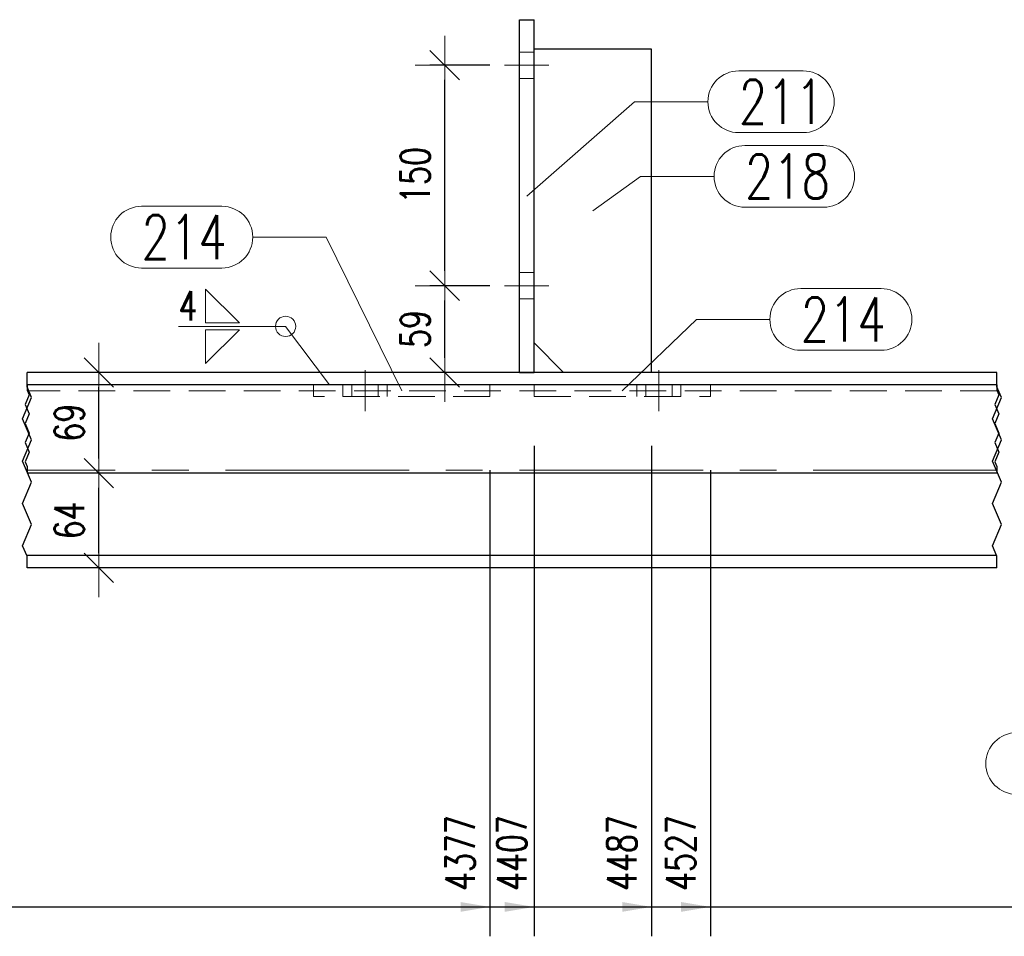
# Model space of a CAD drawing. Header units: millimetres. Extents: x -139 to 714, y 11567 to 12237.
# Tile 31 of 45: x 88 to 155, y 12043 to 12105. Entities that reach past the tile are written whole.
import ezdxf

# ---------------------------------------------------------------- set-up
doc = ezdxf.new("R2010")
doc.units = ezdxf.units.MM
doc.header["$LTSCALE"] = 10
doc.linetypes.add('HIDDEN', pattern=[0.375, 0.25, -0.125])
doc.linetypes.add('MITTE', pattern=[2, 1.25, -0.25, 0.25, -0.25])
doc.layers.get('Defpoints').update_dxf_attribs({"color": 1})
for name, color, linetype, lineweight in [('PS_DIM', 4, 'Continuous', 13), ('PS_Hidden', 2, 'HIDDEN', 9), ('PS_Mid', 5, 'MITTE', 15), ('PS_Pos', 1, 'Continuous', 15), ('PS_Shape', 161, 'Continuous', 30), ('PS_SOLID', 7, 'Continuous', 30), ('PS_Weld', 1, 'Continuous', 9)]:
    doc.layers.add(name, color=color, linetype=linetype, lineweight=lineweight)
doc.styles.add('simplex', font='simplex.shx', dxfattribs={"width": 0.75})
doc.dimstyles.new('1_10_GŁ_DS1-LS10', dxfattribs={"dimtxt": 2, "dimasz": 2, "dimexe": 2, "dimexo": 5, "dimgap": 1, "dimtad": 1, "dimjust": 4, "dimdec": 0, "dimlfac": 10, "dimtxsty": 'simplex', "dimblk1": 'NONE', "dimsah": 1, "dimcen": 2, "dimclrd": 256, "dimclre": 256, "dimclrt": 3, "dimadec": 1, "dimazin": 0, "dimtfac": 1, "dimtdec": 0, "dimtmove": 2, "dimatfit": 3, "dimfxl": 1, "dimarcsym": 0})
doc.dimstyles.new('1_10_PRZ', dxfattribs={"dimtxt": 2, "dimasz": 1, "dimexe": 2, "dimexo": 5, "dimgap": 1, "dimtad": 1, "dimdec": 0, "dimlfac": 10, "dimtxsty": 'simplex', "dimblk": 'dimznak', "dimcen": 2, "dimse1": 1, "dimse2": 1, "dimclrt": 3, "dimadec": 1, "dimazin": 0, "dimtfac": 1, "dimtdec": 0, "dimtix": 1, "dimtmove": 2, "dimatfit": 3, "dimldrblk": 'dim-grot', "dimfxl": 1, "dimarcsym": 0})
doc.dimstyles.new('1_10_SC', dxfattribs={"dimtxt": 2, "dimasz": 1, "dimexe": 1, "dimexo": 1, "dimgap": 1, "dimtad": 1, "dimdec": 0, "dimlfac": 10, "dimtxsty": 'simplex', "dimblk": 'dimznak', "dimcen": 2, "dimclrd": 256, "dimclre": 256, "dimclrt": 3, "dimadec": 1, "dimazin": 0, "dimtfac": 1, "dimtdec": 0, "dimtix": 1, "dimtmove": 2, "dimatfit": 3, "dimldrblk": 'dim-grot', "dimfxl": 1, "dimarcsym": 0})

# ---------------------------------------------------------------- blocks, each defined once
blk = doc.blocks.new('*D29')
at = {"layer": 'Defpoints', "color": 0, "transparency": 16777216}
for p in [(119.942, 12079.844), (-55.079, 12068.194), (119.942, 12045.119)]:
    blk.add_point(p, dxfattribs=at)
at = {"layer": 'PS_DIM', "lineweight": -2, "transparency": 16777216}
for p, q in [((119.942, 12074.844), (119.942, 12043.119)), ((-55.079, 12063.194), (-55.079, 12043.119)), ((-55.079, 12045.119), (117.942, 12045.119))]:
    blk.add_line(p, q, dxfattribs=at)
at = {"layer": 'PS_DIM', "transparency": 16777216}
blk.add_solid([(117.942, 12045.453), (117.942, 12044.786), (119.942, 12045.119)], dxfattribs=at)
at = {"layer": 'PS_DIM', "color": 3, "transparency": 16777216, "insert": (117.922, 12048.782), "char_height": 2, "attachment_point": 5, "rotation": 90, "style": 'simplex'}
blk.add_mtext('4377', dxfattribs=at)
blk = doc.blocks.new('_None')
blk = doc.blocks.new('*D30')
at = {"layer": 'Defpoints', "color": 0, "transparency": 16777216}
for p in [(122.942, 12081.494), (-55.079, 12068.194), (122.942, 12045.119)]:
    blk.add_point(p, dxfattribs=at)
at = {"layer": 'PS_DIM', "lineweight": -2, "transparency": 16777216}
for p, q in [((122.942, 12076.494), (122.942, 12043.119)), ((-55.079, 12063.194), (-55.079, 12043.119)), ((-55.079, 12045.119), (120.942, 12045.119))]:
    blk.add_line(p, q, dxfattribs=at)
at = {"layer": 'PS_DIM', "transparency": 16777216}
blk.add_solid([(120.942, 12045.453), (120.942, 12044.786), (122.942, 12045.119)], dxfattribs=at)
at = {"layer": 'PS_DIM', "color": 3, "transparency": 16777216, "insert": (121.436, 12048.782), "char_height": 2, "attachment_point": 5, "rotation": 90, "style": 'simplex'}
blk.add_mtext('4407', dxfattribs=at)
blk = doc.blocks.new('*D31')
at = {"layer": 'Defpoints', "color": 0, "transparency": 16777216}
for p in [(130.942, 12081.494), (-55.079, 12068.194), (130.942, 12045.119)]:
    blk.add_point(p, dxfattribs=at)
at = {"layer": 'PS_DIM', "lineweight": -2, "transparency": 16777216}
for p, q in [((130.942, 12076.494), (130.942, 12043.119)), ((-55.079, 12063.194), (-55.079, 12043.119)), ((-55.079, 12045.119), (128.942, 12045.119))]:
    blk.add_line(p, q, dxfattribs=at)
at = {"layer": 'PS_DIM', "transparency": 16777216}
blk.add_solid([(128.942, 12045.453), (128.942, 12044.786), (130.942, 12045.119)], dxfattribs=at)
at = {"layer": 'PS_DIM', "color": 3, "transparency": 16777216, "insert": (128.922, 12048.782), "char_height": 2, "attachment_point": 5, "rotation": 90, "style": 'simplex'}
blk.add_mtext('4487', dxfattribs=at)
blk = doc.blocks.new('*D32')
at = {"layer": 'Defpoints', "color": 0, "transparency": 16777216}
for p in [(134.942, 12079.844), (-55.079, 12068.194), (134.942, 12045.119)]:
    blk.add_point(p, dxfattribs=at)
at = {"layer": 'PS_DIM', "lineweight": -2, "transparency": 16777216}
for p, q in [((134.942, 12074.844), (134.942, 12043.119)), ((-55.079, 12063.194), (-55.079, 12043.119)), ((-55.079, 12045.119), (132.942, 12045.119))]:
    blk.add_line(p, q, dxfattribs=at)
at = {"layer": 'PS_DIM', "transparency": 16777216}
blk.add_solid([(132.942, 12045.453), (132.942, 12044.786), (134.942, 12045.119)], dxfattribs=at)
at = {"layer": 'PS_DIM', "color": 3, "transparency": 16777216, "insert": (132.922, 12048.782), "char_height": 2, "attachment_point": 5, "rotation": 90, "style": 'simplex'}
blk.add_mtext('4527', dxfattribs=at)
blk = doc.blocks.new('*D33')
at = {"layer": 'Defpoints', "color": 0, "transparency": 16777216}
for p in [(-55.079, 12068.194), (176.587, 12068.109), (176.587, 12045.119)]:
    blk.add_point(p, dxfattribs=at)
at = {"layer": 'PS_DIM', "lineweight": -2, "transparency": 16777216}
for p, q in [((-55.079, 12063.194), (-55.079, 12043.119)), ((176.587, 12063.109), (176.587, 12043.119)), ((-55.079, 12045.119), (174.587, 12045.119))]:
    blk.add_line(p, q, dxfattribs=at)
at = {"layer": 'PS_DIM', "transparency": 16777216}
blk.add_solid([(174.587, 12045.453), (174.587, 12044.786), (176.587, 12045.119)], dxfattribs=at)
at = {"layer": 'PS_DIM', "color": 3, "transparency": 16777216, "insert": (174.567, 12048.782), "char_height": 2, "attachment_point": 5, "rotation": 90, "style": 'simplex'}
blk.add_mtext('5373', dxfattribs=at)
blk = doc.blocks.new('*D34')
at = {"layer": 'Defpoints', "color": 0, "transparency": 16777216}
for p in [(-55.079, 12068.194), (187.75, 12068.109), (187.75, 12045.119)]:
    blk.add_point(p, dxfattribs=at)
at = {"layer": 'PS_DIM', "lineweight": -2, "transparency": 16777216}
for p, q in [((-55.079, 12063.194), (-55.079, 12043.119)), ((187.75, 12063.109), (187.75, 12043.119)), ((-55.079, 12045.119), (185.75, 12045.119))]:
    blk.add_line(p, q, dxfattribs=at)
at = {"layer": 'PS_DIM', "transparency": 16777216}
blk.add_solid([(185.75, 12045.453), (185.75, 12044.786), (187.75, 12045.119)], dxfattribs=at)
at = {"layer": 'PS_DIM', "color": 3, "transparency": 16777216, "insert": (185.73, 12048.818), "char_height": 2, "attachment_point": 5, "rotation": 90, "style": 'simplex'}
blk.add_mtext('5484', dxfattribs=at)
blk = doc.blocks.new('*D35')
at = {"layer": 'Defpoints', "color": 0, "transparency": 16777216}
for p in [(-55.079, 12068.194), (206.757, 12068.109), (206.757, 12045.119)]:
    blk.add_point(p, dxfattribs=at)
at = {"layer": 'PS_DIM', "lineweight": -2, "transparency": 16777216}
for p, q in [((-55.079, 12063.194), (-55.079, 12043.119)), ((206.757, 12063.109), (206.757, 12043.119)), ((-55.079, 12045.119), (204.757, 12045.119))]:
    blk.add_line(p, q, dxfattribs=at)
at = {"layer": 'PS_DIM', "transparency": 16777216}
blk.add_solid([(204.757, 12045.453), (204.757, 12044.786), (206.757, 12045.119)], dxfattribs=at)
at = {"layer": 'PS_DIM', "color": 3, "transparency": 16777216, "insert": (204.737, 12048.818), "char_height": 2, "attachment_point": 5, "rotation": 90, "style": 'simplex'}
blk.add_mtext('5674', dxfattribs=at)
blk = doc.blocks.new('*D36')
at = {"layer": 'Defpoints', "color": 0, "transparency": 16777216}
for p in [(-55.079, 12068.194), (217.92, 12068.109), (217.92, 12045.119)]:
    blk.add_point(p, dxfattribs=at)
at = {"layer": 'PS_DIM', "lineweight": -2, "transparency": 16777216}
for p, q in [((-55.079, 12063.194), (-55.079, 12043.119)), ((217.92, 12063.109), (217.92, 12043.119)), ((-55.079, 12045.119), (215.92, 12045.119))]:
    blk.add_line(p, q, dxfattribs=at)
at = {"layer": 'PS_DIM', "transparency": 16777216}
blk.add_solid([(215.92, 12045.453), (215.92, 12044.786), (217.92, 12045.119)], dxfattribs=at)
at = {"layer": 'PS_DIM', "color": 3, "transparency": 16777216, "insert": (215.9, 12048.747), "char_height": 2, "attachment_point": 5, "rotation": 90, "style": 'simplex'}
blk.add_mtext('5786', dxfattribs=at)
blk = doc.blocks.new('*D37')
at = {"layer": 'Defpoints', "color": 0, "transparency": 16777216}
for p in [(258.92, 12081.494), (-55.079, 12068.194), (258.92, 12045.119)]:
    blk.add_point(p, dxfattribs=at)
at = {"layer": 'PS_DIM', "lineweight": -2, "transparency": 16777216}
for p, q in [((258.92, 12076.494), (258.92, 12043.119)), ((-55.079, 12063.194), (-55.079, 12043.119)), ((-55.079, 12045.119), (256.92, 12045.119))]:
    blk.add_line(p, q, dxfattribs=at)
at = {"layer": 'PS_DIM', "transparency": 16777216}
blk.add_solid([(256.92, 12045.453), (256.92, 12044.786), (258.92, 12045.119)], dxfattribs=at)
at = {"layer": 'PS_DIM', "color": 3, "transparency": 16777216, "insert": (256.9, 12048.782), "char_height": 2, "attachment_point": 5, "rotation": 90, "style": 'simplex'}
blk.add_mtext('6707', dxfattribs=at)
blk = doc.blocks.new('*D38')
at = {"layer": 'Defpoints', "color": 0, "transparency": 16777216}
for p in [(266.92, 12081.494), (-55.079, 12068.194), (266.92, 12045.119)]:
    blk.add_point(p, dxfattribs=at)
at = {"layer": 'PS_DIM', "lineweight": -2, "transparency": 16777216}
for p, q in [((266.92, 12076.494), (266.92, 12043.119)), ((-55.079, 12063.194), (-55.079, 12043.119)), ((-55.079, 12045.119), (264.92, 12045.119))]:
    blk.add_line(p, q, dxfattribs=at)
at = {"layer": 'PS_DIM', "transparency": 16777216}
blk.add_solid([(264.92, 12045.453), (264.92, 12044.786), (266.92, 12045.119)], dxfattribs=at)
at = {"layer": 'PS_DIM', "color": 3, "transparency": 16777216, "insert": (264.9, 12048.782), "char_height": 2, "attachment_point": 5, "rotation": 90, "style": 'simplex'}
blk.add_mtext('6787', dxfattribs=at)
blk = doc.blocks.new('*D39')
at = {"layer": 'Defpoints', "color": 0, "transparency": 16777216}
for p in [(-55.079, 12068.194), (317.48, 12068.194), (317.48, 12045.119)]:
    blk.add_point(p, dxfattribs=at)
at = {"layer": 'PS_DIM', "lineweight": -2, "transparency": 16777216}
for p, q in [((-55.079, 12063.194), (-55.079, 12043.119)), ((317.48, 12063.194), (317.48, 12043.119)), ((-55.079, 12045.119), (315.48, 12045.119))]:
    blk.add_line(p, q, dxfattribs=at)
at = {"layer": 'PS_DIM', "transparency": 16777216}
blk.add_solid([(315.48, 12045.453), (315.48, 12044.786), (317.48, 12045.119)], dxfattribs=at)
at = {"layer": 'PS_DIM', "color": 3, "transparency": 16777216, "insert": (315.46, 12048.818), "char_height": 2, "attachment_point": 5, "rotation": 90, "style": 'simplex'}
blk.add_mtext('8684', dxfattribs=at)
blk = doc.blocks.new('*D40')
at = {"layer": 'Defpoints', "color": 0, "transparency": 16777216}
for p in [(-55.079, 12068.194), (318.275, 12068.109), (318.275, 12045.119)]:
    blk.add_point(p, dxfattribs=at)
at = {"layer": 'PS_DIM', "lineweight": -2, "transparency": 16777216}
for p, q in [((-55.079, 12063.194), (-55.079, 12043.119)), ((318.275, 12063.109), (318.275, 12043.119)), ((-55.079, 12045.119), (316.275, 12045.119))]:
    blk.add_line(p, q, dxfattribs=at)
at = {"layer": 'PS_DIM', "transparency": 16777216}
blk.add_solid([(316.275, 12045.453), (316.275, 12044.786), (318.275, 12045.119)], dxfattribs=at)
at = {"layer": 'PS_DIM', "color": 3, "transparency": 16777216, "insert": (320.295, 12048.461), "char_height": 2, "attachment_point": 5, "rotation": 90, "style": 'simplex'}
blk.add_mtext('8691', dxfattribs=at)
blk = doc.blocks.new('*D41')
at = {"layer": 'Defpoints', "color": 0, "transparency": 16777216}
for p in [(-55.079, 12068.194), (329.438, 12068.109), (329.438, 12045.119)]:
    blk.add_point(p, dxfattribs=at)
at = {"layer": 'PS_DIM', "lineweight": -2, "transparency": 16777216}
for p, q in [((-55.079, 12063.194), (-55.079, 12043.119)), ((329.438, 12063.109), (329.438, 12043.119)), ((-55.079, 12045.119), (327.438, 12045.119))]:
    blk.add_line(p, q, dxfattribs=at)
at = {"layer": 'PS_DIM', "transparency": 16777216}
blk.add_solid([(327.438, 12045.453), (327.438, 12044.786), (329.438, 12045.119)], dxfattribs=at)
at = {"layer": 'PS_DIM', "color": 3, "transparency": 16777216, "insert": (327.418, 12048.782), "char_height": 2, "attachment_point": 5, "rotation": 90, "style": 'simplex'}
blk.add_mtext('8803', dxfattribs=at)
blk = doc.blocks.new('*D42')
at = {"layer": 'Defpoints', "color": 0, "transparency": 16777216}
for p in [(346.85, 12079.844), (-55.079, 12068.194), (346.85, 12045.119)]:
    blk.add_point(p, dxfattribs=at)
at = {"layer": 'PS_DIM', "lineweight": -2, "transparency": 16777216}
for p, q in [((346.85, 12074.844), (346.85, 12043.119)), ((-55.079, 12063.194), (-55.079, 12043.119)), ((-55.079, 12045.119), (344.85, 12045.119))]:
    blk.add_line(p, q, dxfattribs=at)
at = {"layer": 'PS_DIM', "transparency": 16777216}
blk.add_solid([(344.85, 12045.453), (344.85, 12044.786), (346.85, 12045.119)], dxfattribs=at)
at = {"layer": 'PS_DIM', "color": 3, "transparency": 16777216, "insert": (344.83, 12048.782), "char_height": 2, "attachment_point": 5, "rotation": 90, "style": 'simplex'}
blk.add_mtext('8977', dxfattribs=at)
blk = doc.blocks.new('*D43')
at = {"layer": 'Defpoints', "color": 0, "transparency": 16777216}
for p in [(349.85, 12081.494), (-55.079, 12068.194), (349.85, 12045.119)]:
    blk.add_point(p, dxfattribs=at)
at = {"layer": 'PS_DIM', "lineweight": -2, "transparency": 16777216}
for p, q in [((349.85, 12076.494), (349.85, 12043.119)), ((-55.079, 12063.194), (-55.079, 12043.119)), ((-55.079, 12045.119), (347.85, 12045.119))]:
    blk.add_line(p, q, dxfattribs=at)
at = {"layer": 'PS_DIM', "transparency": 16777216}
blk.add_solid([(347.85, 12045.453), (347.85, 12044.786), (349.85, 12045.119)], dxfattribs=at)
at = {"layer": 'PS_DIM', "color": 3, "transparency": 16777216, "insert": (348.457, 12048.782), "char_height": 2, "attachment_point": 5, "rotation": 90, "style": 'simplex'}
blk.add_mtext('9007', dxfattribs=at)
blk = doc.blocks.new('*D44')
at = {"layer": 'Defpoints', "color": 0, "transparency": 16777216}
for p in [(357.85, 12081.494), (-55.079, 12068.194), (357.85, 12045.119)]:
    blk.add_point(p, dxfattribs=at)
at = {"layer": 'PS_DIM', "lineweight": -2, "transparency": 16777216}
for p, q in [((357.85, 12076.494), (357.85, 12043.119)), ((-55.079, 12063.194), (-55.079, 12043.119)), ((-55.079, 12045.119), (355.85, 12045.119))]:
    blk.add_line(p, q, dxfattribs=at)
at = {"layer": 'PS_DIM', "transparency": 16777216}
blk.add_solid([(355.85, 12045.453), (355.85, 12044.786), (357.85, 12045.119)], dxfattribs=at)
at = {"layer": 'PS_DIM', "color": 3, "transparency": 16777216, "insert": (355.83, 12048.782), "char_height": 2, "attachment_point": 5, "rotation": 90, "style": 'simplex'}
blk.add_mtext('9087', dxfattribs=at)
blk = doc.blocks.new('*D45')
at = {"layer": 'Defpoints', "color": 0, "transparency": 16777216}
for p in [(358.824, 12069.044), (-55.079, 12068.194), (358.824, 12045.119)]:
    blk.add_point(p, dxfattribs=at)
at = {"layer": 'PS_DIM', "lineweight": -2, "transparency": 16777216}
for p, q in [((358.824, 12064.044), (358.824, 12043.119)), ((-55.079, 12063.194), (-55.079, 12043.119)), ((-55.079, 12045.119), (356.824, 12045.119))]:
    blk.add_line(p, q, dxfattribs=at)
at = {"layer": 'PS_DIM', "transparency": 16777216}
blk.add_solid([(356.824, 12045.453), (356.824, 12044.786), (358.824, 12045.119)], dxfattribs=at)
at = {"layer": 'PS_DIM', "color": 3, "transparency": 16777216, "insert": (360.844, 12048.782), "char_height": 2, "attachment_point": 5, "rotation": 90, "style": 'simplex'}
blk.add_mtext('9097', dxfattribs=at)
blk = doc.blocks.new('*D46')
at = {"layer": 'Defpoints', "color": 0, "transparency": 16777216}
for p in [(372.179, 12079.844), (-55.079, 12068.194), (372.179, 12045.119)]:
    blk.add_point(p, dxfattribs=at)
at = {"layer": 'PS_DIM', "lineweight": -2, "transparency": 16777216}
for p, q in [((372.179, 12074.844), (372.179, 12043.119)), ((-55.079, 12063.194), (-55.079, 12043.119)), ((-55.079, 12045.119), (370.179, 12045.119))]:
    blk.add_line(p, q, dxfattribs=at)
at = {"layer": 'PS_DIM', "transparency": 16777216}
blk.add_solid([(370.179, 12045.453), (370.179, 12044.786), (372.179, 12045.119)], dxfattribs=at)
at = {"layer": 'PS_DIM', "color": 3, "transparency": 16777216, "insert": (370.159, 12048.461), "char_height": 2, "attachment_point": 5, "rotation": 90, "style": 'simplex'}
blk.add_mtext('9231', dxfattribs=at)
blk = doc.blocks.new('*D47')
at = {"layer": 'Defpoints', "color": 0, "transparency": 16777216}
for p in [(413.179, 12081.494), (-55.079, 12068.194), (413.179, 12045.119)]:
    blk.add_point(p, dxfattribs=at)
at = {"layer": 'PS_DIM', "lineweight": -2, "transparency": 16777216}
for p, q in [((413.179, 12076.494), (413.179, 12043.119)), ((-55.079, 12063.194), (-55.079, 12043.119)), ((-55.079, 12045.119), (411.179, 12045.119))]:
    blk.add_line(p, q, dxfattribs=at)
at = {"layer": 'PS_DIM', "transparency": 16777216}
blk.add_solid([(411.179, 12045.453), (411.179, 12044.786), (413.179, 12045.119)], dxfattribs=at)
at = {"layer": 'PS_DIM', "color": 3, "transparency": 16777216, "insert": (411.159, 12049.211), "char_height": 2, "attachment_point": 5, "rotation": 90, "style": 'simplex'}
blk.add_mtext('11307', dxfattribs=at)
blk = doc.blocks.new('*D48')
at = {"layer": 'Defpoints', "color": 0, "transparency": 16777216}
for p in [(421.179, 12081.494), (-55.079, 12068.194), (421.179, 12045.119)]:
    blk.add_point(p, dxfattribs=at)
at = {"layer": 'PS_DIM', "lineweight": -2, "transparency": 16777216}
for p, q in [((421.179, 12076.494), (421.179, 12043.119)), ((-55.079, 12063.194), (-55.079, 12043.119)), ((-55.079, 12045.119), (419.179, 12045.119))]:
    blk.add_line(p, q, dxfattribs=at)
at = {"layer": 'PS_DIM', "transparency": 16777216}
blk.add_solid([(419.179, 12045.453), (419.179, 12044.786), (421.179, 12045.119)], dxfattribs=at)
at = {"layer": 'PS_DIM', "color": 3, "transparency": 16777216, "insert": (419.159, 12049.211), "char_height": 2, "attachment_point": 5, "rotation": 90, "style": 'simplex'}
blk.add_mtext('11387', dxfattribs=at)
blk = doc.blocks.new('*D49')
at = {"layer": 'Defpoints', "color": 0, "transparency": 16777216}
for p in [(461.179, 12074.644), (-55.079, 12068.194), (461.179, 12045.119)]:
    blk.add_point(p, dxfattribs=at)
at = {"layer": 'PS_DIM', "lineweight": -2, "transparency": 16777216}
for p, q in [((461.179, 12069.644), (461.179, 12043.119)), ((-55.079, 12063.194), (-55.079, 12043.119)), ((-55.079, 12045.119), (459.179, 12045.119))]:
    blk.add_line(p, q, dxfattribs=at)
at = {"layer": 'PS_DIM', "transparency": 16777216}
blk.add_solid([(459.179, 12045.453), (459.179, 12044.786), (461.179, 12045.119)], dxfattribs=at)
at = {"layer": 'PS_DIM', "color": 3, "transparency": 16777216, "insert": (459.159, 12048.889), "char_height": 2, "attachment_point": 5, "rotation": 90, "style": 'simplex'}
blk.add_mtext('11961', dxfattribs=at)
blk = doc.blocks.new('*D50')
at = {"layer": 'Defpoints', "color": 0, "transparency": 16777216}
for p in [(-55.079, 12068.194), (465.126, 12068.194), (465.126, 12045.119)]:
    blk.add_point(p, dxfattribs=at)
at = {"layer": 'PS_DIM', "lineweight": -2, "transparency": 16777216}
for p, q in [((-55.079, 12063.194), (-55.079, 12043.119)), ((465.126, 12063.194), (465.126, 12043.119)), ((-55.079, 12045.119), (463.126, 12045.119))]:
    blk.add_line(p, q, dxfattribs=at)
at = {"layer": 'PS_DIM', "transparency": 16777216}
blk.add_solid([(463.126, 12045.453), (463.126, 12044.786), (465.126, 12045.119)], dxfattribs=at)
at = {"layer": 'PS_DIM', "color": 3, "transparency": 16777216, "insert": (463.106, 12049.354), "char_height": 2, "attachment_point": 5, "rotation": 90, "style": 'simplex'}
blk.add_mtext('12000', dxfattribs=at)
blk = doc.blocks.new('*D51')
at = {"layer": 'Defpoints', "color": 0, "transparency": 16777216}
for p in [(-55.079, 12068.194), (466.626, 12063.094), (466.626, 12045.119)]:
    blk.add_point(p, dxfattribs=at)
at = {"layer": 'PS_DIM', "lineweight": -2, "transparency": 16777216}
for p, q in [((-55.079, 12063.194), (-55.079, 12043.119)), ((466.626, 12058.094), (466.626, 12043.119)), ((-55.079, 12045.119), (464.626, 12045.119))]:
    blk.add_line(p, q, dxfattribs=at)
at = {"layer": 'PS_DIM', "transparency": 16777216}
blk.add_solid([(464.626, 12045.453), (464.626, 12044.786), (466.626, 12045.119)], dxfattribs=at)
at = {"layer": 'PS_DIM', "color": 3, "transparency": 16777216, "insert": (468.646, 12049.211), "char_height": 2, "attachment_point": 5, "rotation": 90, "style": 'simplex'}
blk.add_mtext('12015', dxfattribs=at)
blk = doc.blocks.new('dimznak')
at = {"color": 0}
for points in [[(0, 2), (0, -2)], [(-2, 0), (2, 0)]]:
    blk.add_lwpolyline(points, dxfattribs=at)
at = {"color": 2}
blk.add_lwpolyline([(1, 1), (-1, -1)], dxfattribs=at)
blk = doc.blocks.new('*D52')
at = {"layer": 'Defpoints', "color": 0, "transparency": 16777216}
for p in [(116.862, 12087.394), (120.942, 12087.394), (118.594, 12081.494)]:
    blk.add_point(p, dxfattribs=at)
at = {"layer": 'PS_DIM', "color": 0, "lineweight": -2, "transparency": 16777216}
blk.add_line((116.862, 12082.494), (116.862, 12086.394), dxfattribs=at)
for p, rotation in [((116.862, 12087.394), 90), ((116.862, 12081.494), 270)]:
    blk.add_blockref('dimznak', p, dxfattribs=dict(at, rotation=rotation))
at = {"layer": 'PS_DIM', "color": 3, "transparency": 16777216, "insert": (114.862, 12084.444), "char_height": 2, "attachment_point": 5, "rotation": 90, "style": 'simplex'}
blk.add_mtext('59', dxfattribs=at)
blk = doc.blocks.new('dim-grot')
blk.add_hatch(color=256).paths.add_polyline_path([(0, 0), (-2, 0.5), (-2, -0.5)])
blk.add_lwpolyline([(0, 0), (-2, 0.5), (-2, -0.5), (0, 0)])
blk = doc.blocks.new('*D53')
at = {"layer": 'Defpoints', "color": 0, "transparency": 16777216}
for p in [(116.862, 12102.394), (120.942, 12102.394), (120.942, 12087.394)]:
    blk.add_point(p, dxfattribs=at)
at = {"layer": 'PS_DIM', "lineweight": -2, "transparency": 16777216}
for p, q in [((119.942, 12102.394), (115.862, 12102.394)), ((116.862, 12088.394), (116.862, 12101.394)), ((119.942, 12087.394), (115.862, 12087.394))]:
    blk.add_line(p, q, dxfattribs=at)
for p, rotation in [((116.862, 12102.394), 90), ((116.862, 12087.394), 270)]:
    blk.add_blockref('dimznak', p, dxfattribs=dict(at, rotation=rotation))
at = {"layer": 'PS_DIM', "color": 3, "transparency": 16777216, "insert": (114.862, 12094.894), "char_height": 2, "attachment_point": 5, "rotation": 90, "style": 'simplex'}
blk.add_mtext('150', dxfattribs=at)
blk = doc.blocks.new('*D59')
at = {"layer": 'Defpoints', "color": 0, "transparency": 16777216}
for p in [(93.319, 12074.644), (94.55, 12074.644), (94.55, 12068.194)]:
    blk.add_point(p, dxfattribs=at)
at = {"layer": 'PS_DIM', "color": 0, "lineweight": -2, "transparency": 16777216}
blk.add_line((93.319, 12069.194), (93.319, 12073.644), dxfattribs=at)
for p, rotation in [((93.319, 12074.644), 90), ((93.319, 12068.194), 270)]:
    blk.add_blockref('dimznak', p, dxfattribs=dict(at, rotation=rotation))
at = {"layer": 'PS_DIM', "color": 3, "transparency": 16777216, "insert": (91.319, 12071.419), "char_height": 2, "attachment_point": 5, "rotation": 90, "style": 'simplex'}
blk.add_mtext('64', dxfattribs=at)
blk = doc.blocks.new('*D60')
at = {"layer": 'Defpoints', "color": 0, "transparency": 16777216}
for p in [(92.678, 12081.494), (93.319, 12081.494), (94.55, 12074.644)]:
    blk.add_point(p, dxfattribs=at)
at = {"layer": 'PS_DIM', "color": 0, "lineweight": -2, "transparency": 16777216}
blk.add_line((93.319, 12075.644), (93.319, 12080.494), dxfattribs=at)
for p, rotation in [((93.319, 12081.494), 90), ((93.319, 12074.644), 270)]:
    blk.add_blockref('dimznak', p, dxfattribs=dict(at, rotation=rotation))
at = {"layer": 'PS_DIM', "color": 3, "transparency": 16777216, "insert": (91.319, 12078.069), "char_height": 2, "attachment_point": 5, "rotation": 90, "style": 'simplex'}
blk.add_mtext('69', dxfattribs=at)
blk = doc.blocks.new('*X258')
at = {"color": 1}
for p, q in [((88.442, 12080.506), (88.442, 12081.494)), ((154.442, 12080.506), (154.442, 12081.494)), ((88.442, 12080.644), (88.442, 12080.291)), ((88.747, 12079.786), (88.442, 12080.506)), ((88.442, 12080.291), (88.58, 12079.966)), ((154.442, 12080.644), (154.442, 12080.291)), ((154.747, 12079.786), (154.442, 12080.506)), ((154.442, 12080.291), (154.58, 12079.966)), ((88.138, 12078.344), (88.747, 12079.786)), ((88.58, 12079.966), (88.305, 12079.316)), ((154.138, 12078.344), (154.747, 12079.786)), ((154.58, 12079.966), (154.305, 12079.316)), ((88.305, 12079.316), (88.58, 12078.666)), ((154.305, 12079.316), (154.58, 12078.666)), ((88.747, 12076.903), (88.138, 12078.344)), ((88.58, 12078.666), (88.305, 12078.016)), ((154.747, 12076.903), (154.138, 12078.344)), ((154.58, 12078.666), (154.305, 12078.016)), ((88.305, 12078.016), (88.58, 12077.366)), ((154.305, 12078.016), (154.58, 12077.366)), ((88.138, 12075.462), (88.747, 12076.903)), ((88.58, 12077.366), (88.305, 12076.716)), ((154.138, 12075.462), (154.747, 12076.903)), ((154.58, 12077.366), (154.305, 12076.716)), ((88.305, 12076.716), (88.58, 12076.065)), ((154.305, 12076.716), (154.58, 12076.065)), ((88.747, 12074.021), (88.138, 12075.462)), ((88.58, 12076.065), (88.305, 12075.415)), ((88.305, 12075.415), (88.442, 12075.09)), ((154.747, 12074.021), (154.138, 12075.462)), ((154.58, 12076.065), (154.305, 12075.415)), ((154.305, 12075.415), (154.442, 12075.09)), ((88.442, 12075.09), (88.442, 12074.644)), ((154.442, 12075.09), (154.442, 12074.644)), ((88.138, 12072.58), (88.747, 12074.021)), ((154.138, 12072.58), (154.747, 12074.021)), ((88.747, 12071.138), (88.138, 12072.58)), ((154.747, 12071.138), (154.138, 12072.58)), ((88.138, 12069.697), (88.747, 12071.138)), ((154.138, 12069.697), (154.747, 12071.138)), ((88.442, 12068.977), (88.138, 12069.697)), ((154.442, 12068.977), (154.138, 12069.697)), ((88.442, 12068.194), (88.442, 12068.977)), ((154.442, 12068.194), (154.442, 12068.977))]:
    blk.add_line(p, q, dxfattribs=at)
at = {"layer": 'PS_Hidden', "color": 2, "linetype": 'HIDDEN'}
for p, q in [((121.942, 12103.294), (122.942, 12103.294)), ((121.942, 12101.494), (122.942, 12101.494)), ((121.942, 12088.294), (122.942, 12088.294)), ((121.942, 12086.494), (122.942, 12086.494)), ((154.442, 12080.244), (88.442, 12080.244)), ((107.942, 12079.844), (107.942, 12080.644)), ((109.942, 12079.844), (109.942, 12080.644)), ((110.542, 12079.844), (110.542, 12080.644)), ((112.342, 12079.844), (112.342, 12080.644)), ((112.942, 12080.644), (112.942, 12079.844)), ((119.942, 12079.844), (119.942, 12080.644)), ((122.942, 12079.844), (122.942, 12080.644)), ((129.942, 12079.844), (129.942, 12080.644)), ((130.542, 12079.844), (130.542, 12080.644)), ((132.342, 12079.844), (132.342, 12080.644)), ((132.942, 12080.644), (132.942, 12079.844)), ((134.942, 12079.844), (134.942, 12080.644)), ((119.942, 12079.844), (107.942, 12079.844)), ((122.942, 12079.844), (134.942, 12079.844))]:
    blk.add_line(p, q, dxfattribs=at)
at = {"layer": 'PS_Mid', "color": 5, "linetype": 'MITTE'}
for p, q in [((123.942, 12102.394), (120.942, 12102.394)), ((123.942, 12102.394), (120.942, 12102.394)), ((123.942, 12102.394), (120.942, 12102.394)), ((123.942, 12102.394), (120.942, 12102.394)), ((123.942, 12087.394), (120.942, 12087.394)), ((123.942, 12087.394), (120.942, 12087.394)), ((123.942, 12087.394), (120.942, 12087.394)), ((123.942, 12087.394), (120.942, 12087.394)), ((111.442, 12081.644), (111.442, 12078.844)), ((131.442, 12081.644), (131.442, 12078.844)), ((154.442, 12074.844), (88.442, 12074.844))]:
    blk.add_line(p, q, dxfattribs=at)
at = {"layer": 'PS_SOLID', "color": 7, "linetype": 'Continuous'}
for p, q in [((121.942, 12081.494), (121.942, 12105.494)), ((121.942, 12105.494), (122.942, 12105.494)), ((122.942, 12081.494), (122.942, 12105.494)), ((130.942, 12103.494), (122.942, 12103.494)), ((130.942, 12081.494), (130.942, 12103.494)), ((122.942, 12083.494), (124.942, 12081.494)), ((154.442, 12081.494), (88.442, 12081.494)), ((121.942, 12081.494), (122.942, 12081.494)), ((154.442, 12080.644), (88.442, 12080.644)), ((154.442, 12074.644), (88.442, 12074.644)), ((154.442, 12069.044), (88.442, 12069.044)), ((154.442, 12068.194), (88.442, 12068.194))]:
    blk.add_line(p, q, dxfattribs=at)
blk = doc.blocks.new('*X263')
at = {"color": 1}
for p, q in [((175.765, 12064.174), (168.24, 12054.878)), ((155.783, 12056.978), (161.14, 12056.978)), ((163.24, 12054.878), (168.24, 12054.878)), ((155.783, 12052.778), (161.14, 12052.778))]:
    blk.add_line(p, q, dxfattribs=at)
for centre, start, end in [((155.783, 12054.878), 90, 270), ((161.14, 12054.878), 270, 90)]:
    blk.add_arc(centre, 2.1, start, end, dxfattribs=at)
at = {"color": 2, "style": 'simplex', "width": 0.75}
blk.add_text('213', height=3, dxfattribs=at).set_placement((155.783, 12053.378))
blk = doc.blocks.new('*X273')
at = {"color": 1}
for p, q in [((136.873, 12102.009), (141.266, 12102.009)), ((122.442, 12093.494), (129.773, 12099.909)), ((129.773, 12099.909), (134.773, 12099.909)), ((136.873, 12097.809), (141.266, 12097.809))]:
    blk.add_line(p, q, dxfattribs=at)
for centre, start, end in [((136.873, 12099.909), 90, 270), ((141.266, 12099.909), 270, 90)]:
    blk.add_arc(centre, 2.1, start, end, dxfattribs=at)
at = {"color": 2, "style": 'simplex', "width": 0.75}
blk.add_text('211', height=3, dxfattribs=at).set_placement((136.873, 12098.409))
blk = doc.blocks.new('*X274')
at = {"color": 1}
for p, q in [((137.292, 12096.93), (142.649, 12096.93)), ((126.942, 12092.494), (130.192, 12094.83)), ((130.192, 12094.83), (135.192, 12094.83)), ((137.292, 12092.73), (142.649, 12092.73))]:
    blk.add_line(p, q, dxfattribs=at)
for centre, start, end in [((137.292, 12094.83), 90, 270), ((142.649, 12094.83), 270, 90)]:
    blk.add_arc(centre, 2.1, start, end, dxfattribs=at)
at = {"color": 2, "style": 'simplex', "width": 0.75}
blk.add_text('218', height=3, dxfattribs=at).set_placement((137.292, 12093.33))
blk = doc.blocks.new('*X275')
at = {"color": 1}
for p, q in [((141.088, 12087.195), (146.552, 12087.195)), ((128.942, 12080.244), (133.988, 12085.095)), ((133.988, 12085.095), (138.988, 12085.095)), ((141.088, 12082.995), (146.552, 12082.995))]:
    blk.add_line(p, q, dxfattribs=at)
for centre, start, end in [((141.088, 12085.095), 90, 270), ((146.552, 12085.095), 270, 90)]:
    blk.add_arc(centre, 2.1, start, end, dxfattribs=at)
at = {"color": 2, "style": 'simplex', "width": 0.75}
blk.add_text('214', height=3, dxfattribs=at).set_placement((141.088, 12083.595))
blk = doc.blocks.new('*X276')
at = {"color": 1}
for p, q in [((96.236, 12092.797), (101.7, 12092.797)), ((103.8, 12090.697), (108.8, 12090.697)), ((113.942, 12080.244), (108.8, 12090.697)), ((96.236, 12088.597), (101.7, 12088.597))]:
    blk.add_line(p, q, dxfattribs=at)
for centre, start, end in [((96.236, 12090.697), 90, 270), ((101.7, 12090.697), 270, 90)]:
    blk.add_arc(centre, 2.1, start, end, dxfattribs=at)
at = {"color": 2, "style": 'simplex', "width": 0.75}
blk.add_text('214', height=3, dxfattribs=at).set_placement((96.236, 12089.197))
blk = doc.blocks.new('*X476')
at = {"color": 3}
for p, q in [((102.897, 12084.856), (100.597, 12087.156)), ((100.597, 12087.156), (100.597, 12084.856)), ((100.597, 12084.856), (102.897, 12084.856)), ((100.597, 12084.396), (102.897, 12084.396)), ((102.897, 12084.396), (100.597, 12082.096)), ((100.597, 12082.096), (100.597, 12084.396))]:
    blk.add_line(p, q, dxfattribs=at)
at = {"color": 9}
for p in [(98.758, 12084.626), (109.034, 12080.644)]:
    blk.add_line(p, (106.04, 12084.626), dxfattribs=at)
blk.add_circle((106.04, 12084.626), 0.69, dxfattribs=at)
at = {"color": 2, "style": 'simplex', "width": 0.75}
blk.add_text('4', height=2, dxfattribs=at).set_placement((98.758, 12085.026))

msp = doc.modelspace()

# ---------------------------------------------------------------- block references
at = {"layer": 'PS_Pos'}
for name in ['*X273', '*X274', '*X276', '*X275', '*X263']:
    msp.add_blockref(name, (0, 0), dxfattribs=at)
at = {"layer": 'PS_Shape', "color": 6}
msp.add_blockref('*X258', (0, 0), dxfattribs=at)
at = {"layer": 'PS_Weld'}
msp.add_blockref('*X476', (0, 0), dxfattribs=at)

# ---------------------------------------------------------------- dimensions: what is measured, and where the dimension line sits
at = {"layer": 'PS_DIM'}
for base, p1, p2, dimstyle, picture, middle in [((116.862, 12102.394), (120.942, 12087.394), (120.942, 12102.394), '1_10_SC', '*D53', (114.862, 12094.894)), ((116.862, 12087.394), (118.594, 12081.494), (120.942, 12087.394), '1_10_PRZ', '*D52', (114.862, 12084.444)), ((93.318654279, 12081.494352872), (94.550300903, 12074.644352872), (92.678202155, 12081.494352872), '1_10_PRZ', '*D60', (91.318654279, 12078.069352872)), ((93.318654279, 12074.644352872), (94.550300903, 12068.194352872), (94.550300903, 12074.644352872), '1_10_PRZ', '*D59', (91.318654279, 12071.419352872))]:
    dim = msp.add_linear_dim(base=base, p1=p1, p2=p2, angle=90, dimstyle=dimstyle, dxfattribs=at)
    dim.commit()
    dim.dimension.update_dxf_attribs({"geometry": picture, "text_midpoint": middle})
for base, p2, text, picture, middle in [((122.942, 12045.119), (122.942, 12081.494), '4407', '*D30', (121.436, 12048.782)), ((130.942, 12045.119), (130.942, 12081.494), '4487', '*D31', (128.922, 12048.782)), ((258.92, 12045.119), (258.92, 12081.494), '6707', '*D37', (256.9, 12048.782)), ((266.92, 12045.119), (266.92, 12081.494), '6787', '*D38', (264.9, 12048.782)), ((349.85, 12045.119), (349.85, 12081.494), '9007', '*D43', (348.457, 12048.782)), ((357.85, 12045.119), (357.85, 12081.494), '9087', '*D44', (355.83, 12048.782)), ((413.179, 12045.119), (413.179, 12081.494), '11307', '*D47', (411.159, 12049.211)), ((421.179, 12045.119), (421.179, 12081.494), '11387', '*D48', (419.159, 12049.211)), ((119.942, 12045.119), (119.942, 12079.844), '4377', '*D29', (117.922, 12048.782)), ((134.942, 12045.119), (134.942, 12079.844), '4527', '*D32', (132.922, 12048.782)), ((346.85, 12045.119), (346.85, 12079.844), '8977', '*D42', (344.83, 12048.782)), ((372.179, 12045.119), (372.179, 12079.844), '9231', '*D46', (370.159, 12048.461)), ((461.179, 12045.119), (461.179, 12074.644), '11961', '*D49', (459.159, 12048.889)), ((358.824, 12045.119), (358.824, 12069.044), '9097', '*D45', (360.844, 12048.782)), ((176.587, 12045.119), (176.587, 12068.109), '5373', '*D33', (174.567, 12048.782)), ((187.75, 12045.119), (187.75, 12068.109), '5484', '*D34', (185.73, 12048.818)), ((206.757, 12045.119), (206.757, 12068.109), '5674', '*D35', (204.737, 12048.818)), ((217.92, 12045.119), (217.92, 12068.109), '5786', '*D36', (215.9, 12048.747)), ((317.48, 12045.119), (317.48, 12068.194), '8684', '*D39', (315.46, 12048.818)), ((318.275, 12045.119), (318.275, 12068.109), '8691', '*D40', (320.295, 12048.461)), ((329.438, 12045.119), (329.438, 12068.109), '8803', '*D41', (327.418, 12048.782)), ((465.126, 12045.119), (465.126, 12068.194), '12000', '*D50', (463.106, 12049.354)), ((466.626, 12045.119), (466.626, 12063.094), '12015', '*D51', (468.646, 12049.211))]:
    dim = msp.add_linear_dim(base=base, p1=(-55.079, 12068.194), p2=p2, text=text, dimstyle='1_10_GŁ_DS1-LS10', dxfattribs=at)
    dim.commit()
    dim.dimension.update_dxf_attribs({"geometry": picture, "text_midpoint": middle, "dimtype": 128, "text_rotation": 90})

doc.saveas('drawing.dxf')
